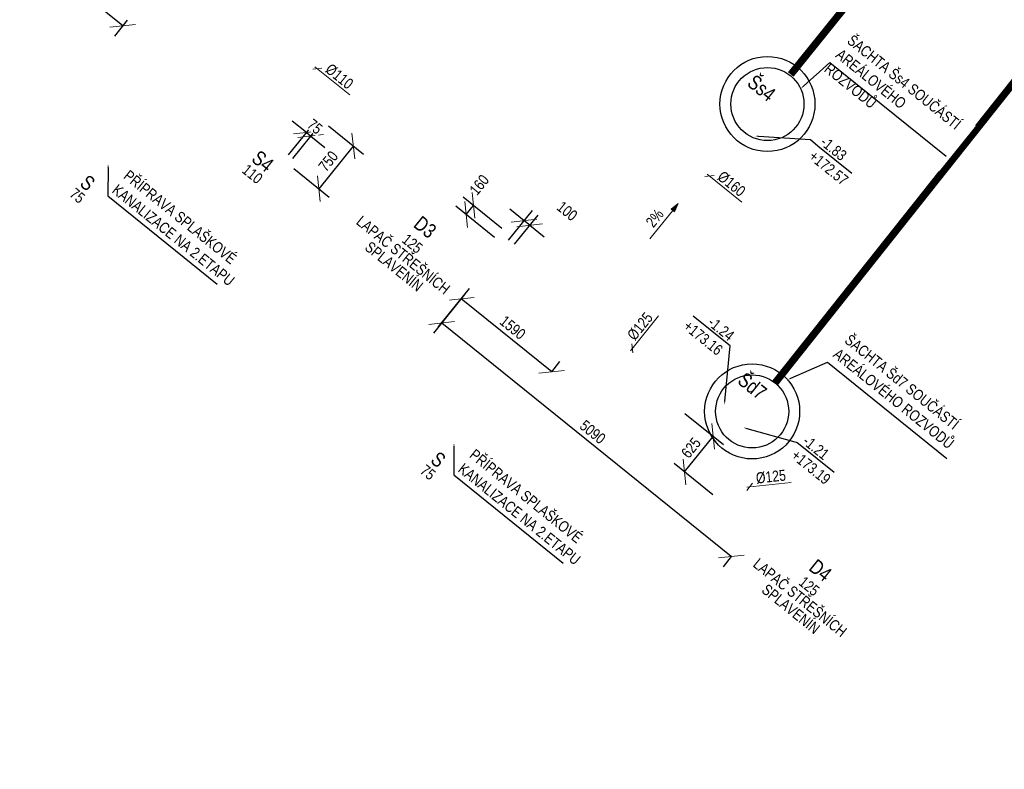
# Model space of a CAD drawing. Header units: millimetres. Extents: x -596506442 to -596040348, y -1160311056 to -1159813945.
# Tile 4 of 77: x -596359342 to -596345869, y -1160124390 to -1160114137. Entities that reach past the tile are written whole.
import ezdxf
from ezdxf import colors
from ezdxf.entities.mleader import LeaderData, LeaderLine
from ezdxf.math import Vec2, Vec3

# ---------------------------------------------------------------- set-up
doc = ezdxf.new("R2010")
doc.units = ezdxf.units.MM
doc.layers.get('Defpoints').update_dxf_attribs({"color": 220})
for name, color, linetype in [('obrys', 7, 'Continuous'), ('TP_03_KS-Potrubí nové', 20, 'KANVSVO'), ('TP_04_KD-Potrubí nové', 106, 'KANVDVO')]:
    doc.layers.add(name, color=color, linetype=linetype)
doc.layers.add('ZTI-potr_studena-popis', color=7, linetype='Continuous', lineweight=13)
doc.layers.add('ZTI-voda-popis', color=7, linetype='Continuous', lineweight=15)
doc.styles.add('ARIAL', font='arial.ttf', dxfattribs={"width": 0.8})
doc.styles.get("Standard").update_dxf_attribs({"font": 'ic-simplex.shx', "width": 0.8})
doc.linetypes.add('KANVDVO', pattern='A,7,-6.5,[8,civil.shx,S=1,R=0,X=0,Y=0],-6.5', length=20)
doc.linetypes.add('KANVSVO', pattern='A,7,-6.5,[9,civil.shx,S=1,R=0,X=0,Y=0],-6.5', length=20)
doc.dimstyles.new('CADKON', dxfattribs={"dimscale": 100, "dimtxt": 2.5, "dimasz": 2.5, "dimexe": 1.8, "dimexo": 5, "dimgap": 0.6, "dimtad": 1, "dimrnd": 1, "dimtxsty": 'Standard', "dimblk1": 'OBLIQUE', "dimblk2": 'OBLIQUE', "dimsah": 1, "dimcen": 2.5, "dimadec": 1, "dimazin": 2, "dimtfac": 1, "dimtdec": 4, "dimtix": 1, "dimtmove": 2, "dimatfit": 3, "dimldrblk": 'OPEN30', "dimfxl": 5, "dimfxlon": 1, "dimtfill": 1, "dimtolj": 1, "dimarcsym": 0})

# ---------------------------------------------------------------- blocks, each defined once
blk = doc.blocks.new('_OBLIQUE')
at = {"color": 0, "linetype": 'ByBlock'}
blk.add_line((-0.5, -0.5), (0.5, 0.5), dxfattribs=at)
blk = doc.blocks.new('*D62')
at = {"layer": 'Defpoints', "color": 0, "transparency": 16777216}
for p in [(-596355197, -1160115527), (-596355668, -1160116111), (-596355248, -1160116449)]:
    blk.add_point(p, dxfattribs=at)
at = {"layer": 'ZTI-potr_studena-popis', "color": 0, "lineweight": -2, "transparency": 16777216}
for p, q in [((-596355119, -1160115590), (-596354637, -1160115978)), ((-596354777, -1160115866), (-596355248, -1160116449)), ((-596355590, -1160116174), (-596355108, -1160116562))]:
    blk.add_line(p, q, dxfattribs=at)
at = {"layer": 'ZTI-potr_studena-popis', "color": 0, "lineweight": -2, "transparency": 16777216, "xscale": 250, "yscale": 250, "zscale": 250}
for p, rotation in [((-596354777, -1160115866), 51.12237106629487), ((-596355248, -1160116449), 231.1223710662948)]:
    blk.add_blockref('_OBLIQUE', p, dxfattribs=dict(at, rotation=rotation))
at = {"layer": 'ZTI-potr_studena-popis', "color": 0, "transparency": 16777216, "insert": (-596355119, -1160116072), "char_height": 150, "attachment_point": 5, "rotation": 51.1224, "style": 'ARIAL', "bg_fill": 3, "box_fill_scale": 1.1, "bg_fill_color": 256, "bg_fill_true_color": 13158600, "bg_fill_transparency": 0}
blk.add_mtext('\\A1;750', dxfattribs=at)
blk = doc.blocks.new('_Open30')
at = {"color": 0, "lineweight": -2}
for p, q in [((-1, 0.268), (0, 0)), ((0, 0), (-1, -0.268)), ((0, 0), (-1, 0))]:
    blk.add_line(p, q, dxfattribs=at)
blk = doc.blocks.new('*D72')
at = {"layer": 'Defpoints', "color": 0, "transparency": 16777216}
for p in [(-596358233, -1160113079), (-596358673, -1160113624), (-596357556, -1160113754)]:
    blk.add_point(p, dxfattribs=at)
at = {"layer": 'ZTI-potr_studena-popis', "color": 0, "lineweight": -2, "transparency": 16777216}
for p, q in [((-596358547, -1160113468), (-596358786, -1160113764)), ((-596357932, -1160114221), (-596358673, -1160113624)), ((-596357870, -1160114143), (-596358045, -1160114361))]:
    blk.add_line(p, q, dxfattribs=at)
at = {"layer": 'ZTI-potr_studena-popis', "color": 0, "lineweight": -2, "transparency": 16777216, "xscale": 250, "yscale": 250, "zscale": 250}
for p, rotation in [((-596358673, -1160113624), 141.1223710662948), ((-596357932, -1160114221), 321.1223710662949)]:
    blk.add_blockref('_OBLIQUE', p, dxfattribs=dict(at, rotation=rotation))
at = {"layer": 'ZTI-potr_studena-popis', "color": 0, "transparency": 16777216, "insert": (-596358217, -1160113816), "char_height": 150, "attachment_point": 5, "rotation": 321.1224, "style": 'ARIAL', "bg_fill": 3, "box_fill_scale": 1.1, "bg_fill_color": 256, "bg_fill_true_color": 13158600, "bg_fill_transparency": 0}
blk.add_mtext('\\A1;950', dxfattribs=at)
blk = doc.blocks.new('*D73')
at = {"layer": 'Defpoints', "color": 0, "transparency": 16777216}
for p in [(-596355726, -1160116064), (-596355668, -1160116111)]:
    blk.add_point(p, dxfattribs=at)
at = {"layer": 'ZTI-potr_studena-popis', "color": 0, "lineweight": -2, "transparency": 16777216}
for p, q in [((-596355663, -1160115986), (-596355305, -1160115541)), ((-596355418, -1160115681), (-596355612, -1160115524)), ((-596355605, -1160116033), (-596355246, -1160115588)), ((-596355418, -1160115681), (-596355359, -1160115728)), ((-596355359, -1160115728), (-596355165, -1160115885))]:
    blk.add_line(p, q, dxfattribs=at)
at = {"layer": 'ZTI-potr_studena-popis', "color": 0, "lineweight": -2, "transparency": 16777216, "xscale": 250, "yscale": 250, "zscale": 250}
for p, rotation in [((-596355418, -1160115681), 321.1223710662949), ((-596355359, -1160115728), 141.1223710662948)]:
    blk.add_blockref('_OBLIQUE', p, dxfattribs=dict(at, rotation=rotation))
at = {"layer": 'ZTI-potr_studena-popis', "color": 0, "transparency": 16777216, "insert": (-596355303, -1160115599), "char_height": 150, "attachment_point": 5, "rotation": 321.1224, "style": 'ARIAL', "bg_fill": 3, "box_fill_scale": 1.1, "bg_fill_color": 256, "bg_fill_true_color": 13158600, "bg_fill_transparency": 0}
blk.add_mtext('\\A1;75', dxfattribs=at)
at = {"layer": 'Defpoints', "color": 0, "transparency": 16777216}
blk.add_point((-596355359, -1160115728), dxfattribs=at)
blk = doc.blocks.new('*D74')
at = {"layer": 'Defpoints', "color": 0, "transparency": 16777216}
for p in [(-596353301, -1160117955), (-596354303, -1160119198), (-596352195, -1160119116)]:
    blk.add_point(p, dxfattribs=at)
at = {"layer": 'ZTI-potr_studena-popis', "color": 0, "lineweight": -2, "transparency": 16777216}
for p, q in [((-596353615, -1160118344), (-596353188, -1160117815)), ((-596352063, -1160118953), (-596353301, -1160117955)), ((-596352063, -1160118953), (-596351950, -1160118813))]:
    blk.add_line(p, q, dxfattribs=at)
at = {"layer": 'ZTI-potr_studena-popis', "color": 0, "lineweight": -2, "transparency": 16777216, "xscale": 250, "yscale": 250, "zscale": 250}
for p, rotation in [((-596353301, -1160117955), 141.1223710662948), ((-596352063, -1160118953), 321.1223710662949)]:
    blk.add_blockref('_OBLIQUE', p, dxfattribs=dict(at, rotation=rotation))
at = {"layer": 'ZTI-potr_studena-popis', "color": 0, "transparency": 16777216, "insert": (-596352596, -1160118348), "char_height": 150, "attachment_point": 5, "rotation": 321.1224, "style": 'ARIAL', "bg_fill": 3, "box_fill_scale": 1.1, "bg_fill_color": 256, "bg_fill_true_color": 13158600, "bg_fill_transparency": 0}
blk.add_mtext('\\A1;1590', dxfattribs=at)
blk = doc.blocks.new('*D79')
at = {"layer": 'Defpoints', "color": 0, "transparency": 16777216}
for p in [(-596352862, -1160117410), (-596353568, -1160118286), (-596349291, -1160121091)]:
    blk.add_point(p, dxfattribs=at)
at = {"layer": 'ZTI-potr_studena-popis', "color": 0, "lineweight": -2, "transparency": 16777216}
for p, q in [((-596353254, -1160117897), (-596353681, -1160118426)), ((-596349605, -1160121481), (-596353568, -1160118286)), ((-596349605, -1160121481), (-596349718, -1160121621))]:
    blk.add_line(p, q, dxfattribs=at)
at = {"layer": 'ZTI-potr_studena-popis', "color": 0, "lineweight": -2, "transparency": 16777216, "xscale": 250, "yscale": 250, "zscale": 250}
for p, rotation in [((-596353568, -1160118286), 141.1223710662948), ((-596349605, -1160121481), 321.1223710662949)]:
    blk.add_blockref('_OBLIQUE', p, dxfattribs=dict(at, rotation=rotation))
at = {"layer": 'ZTI-potr_studena-popis', "color": 0, "transparency": 16777216, "insert": (-596351501, -1160119777), "char_height": 150, "attachment_point": 5, "rotation": 321.1224, "style": 'ARIAL', "bg_fill": 3, "box_fill_scale": 1.1, "bg_fill_color": 256, "bg_fill_true_color": 13158600, "bg_fill_transparency": 0}
blk.add_mtext('\\A1;5090', dxfattribs=at)
blk = doc.blocks.new('*D80')
at = {"layer": 'Defpoints', "color": 0, "transparency": 16777216}
for p in [(-596352862, -1160117410), (-596349853, -1160119836), (-596349291, -1160121091)]:
    blk.add_point(p, dxfattribs=at)
at = {"layer": 'ZTI-potr_studena-popis', "color": 0, "lineweight": -2, "transparency": 16777216}
for p, q in [((-596350242, -1160119522), (-596349713, -1160119949)), ((-596350245, -1160120322), (-596349853, -1160119836)), ((-596349856, -1160120636), (-596350386, -1160120209))]:
    blk.add_line(p, q, dxfattribs=at)
at = {"layer": 'ZTI-potr_studena-popis', "color": 0, "lineweight": -2, "transparency": 16777216, "xscale": 250, "yscale": 250, "zscale": 250}
for p, rotation in [((-596349853, -1160119836), 51.12237106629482), ((-596350245, -1160120322), 231.1223710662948)]:
    blk.add_blockref('_OBLIQUE', p, dxfattribs=dict(at, rotation=rotation))
at = {"layer": 'ZTI-potr_studena-popis', "color": 0, "transparency": 16777216, "insert": (-596350156, -1160119993), "char_height": 150, "attachment_point": 5, "rotation": 51.1224, "style": 'ARIAL', "bg_fill": 3, "box_fill_scale": 1.1, "bg_fill_color": 256, "bg_fill_true_color": 13158600, "bg_fill_transparency": 0}
blk.add_mtext('\\A1;625', dxfattribs=at)
blk = doc.blocks.new('*D81')
at = {"layer": 'Defpoints', "color": 0, "transparency": 16777216}
for p in [(-596353133, -1160116677), (-596352611, -1160117099), (-596352633, -1160117285)]:
    blk.add_point(p, dxfattribs=at)
at = {"layer": 'ZTI-potr_studena-popis', "color": 0, "lineweight": -2, "transparency": 16777216}
for p, q in [((-596352744, -1160116991), (-596353273, -1160116564)), ((-596353233, -1160116801), (-596353133, -1160116677)), ((-596352844, -1160117115), (-596353373, -1160116688))]:
    blk.add_line(p, q, dxfattribs=at)
at = {"layer": 'ZTI-potr_studena-popis', "color": 0, "transparency": 16777216, "insert": (-596353054, -1160116396), "char_height": 150, "attachment_point": 5, "rotation": 51.1224, "style": 'ARIAL', "bg_fill": 3, "box_fill_scale": 1.1, "bg_fill_color": 256, "bg_fill_true_color": 13158600, "bg_fill_transparency": 0}
blk.add_mtext('\\A1;160', dxfattribs=at)
at = {"layer": 'ZTI-potr_studena-popis', "color": 0, "lineweight": -2, "transparency": 16777216, "xscale": 250, "yscale": 250, "zscale": 250}
for p, rotation in [((-596353133, -1160116677), 51.12237106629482), ((-596353233, -1160116801), 231.1223710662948)]:
    blk.add_blockref('_OBLIQUE', p, dxfattribs=dict(at, rotation=rotation))
blk = doc.blocks.new('*D82')
at = {"layer": 'Defpoints', "color": 0, "transparency": 16777216}
for p in [(-596352440, -1160116886), (-596352716, -1160117229), (-596352633, -1160117285)]:
    blk.add_point(p, dxfattribs=at)
at = {"layer": 'ZTI-potr_studena-popis', "color": 0, "lineweight": -2, "transparency": 16777216}
for p, q in [((-596352653, -1160117152), (-596352327, -1160116746)), ((-596352440, -1160116886), (-596352634, -1160116730)), ((-596352570, -1160117207), (-596352249, -1160116809)), ((-596352362, -1160116949), (-596352440, -1160116886)), ((-596352362, -1160116949), (-596352167, -1160117106))]:
    blk.add_line(p, q, dxfattribs=at)
at = {"layer": 'ZTI-potr_studena-popis', "color": 0, "lineweight": -2, "transparency": 16777216, "xscale": 250, "yscale": 250, "zscale": 250}
for p, rotation in [((-596352440, -1160116886), 321.1223710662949), ((-596352362, -1160116949), 141.1223710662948)]:
    blk.add_blockref('_OBLIQUE', p, dxfattribs=dict(at, rotation=rotation))
at = {"layer": 'ZTI-potr_studena-popis', "color": 0, "transparency": 16777216, "insert": (-596351851, -1160116755), "char_height": 150, "attachment_point": 5, "rotation": 321.1224, "style": 'ARIAL', "bg_fill": 3, "box_fill_scale": 1.1, "bg_fill_color": 256, "bg_fill_true_color": 13158600, "bg_fill_transparency": 0}
blk.add_mtext('\\A1;100', dxfattribs=at)
blk = doc.blocks.new('spád')
h = blk.add_hatch(color=256)
h.dxf.hatch_style = 1
h.paths.add_polyline_path([(126994, 9932), (126874, 9962), (126874, 9902)])
at = {"layer": 'ZTI-potr_studena-popis'}
blk.add_line((126374, 9932), (126874, 9932), dxfattribs=at)
blk.add_lwpolyline([(126874, 9962), (126994, 9932), (126874, 9902), (126874, 9962)], dxfattribs=at)

msp = doc.modelspace()

# ---------------------------------------------------------------- linework, layer by layer
at = {"layer": 'TP_03_KS-Potrubí nové', "color": 252, "const_width": 100}
msp.add_lwpolyline([(-596348791.097, -1160114885.368), (-596343652.332, -1160108512.814)], dxfattribs=at)

# ---------------------------------------------------------------- block references
at = {"layer": 'ZTI-potr_studena-popis', "rotation": 51.12237113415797}
msp.add_blockref('spád', (-596422308.338, -1160221749.979), dxfattribs=at)

# ---------------------------------------------------------------- texts
at = {"layer": 'obrys', "char_height": 200, "width": 3467.51018, "attachment_point": 1, "rotation": 321.1223711}
for insert in [(-596476703.894, -1159957750.085), (-596477780.801, -1159959085.778)]:
    msp.add_mtext('\\pi2798.69709;{\\fArial|b0|i0|c238|p34;KKV50\\P\\pi1200.00677;BEZ OVLÁDACÍ PÁKY}', dxfattribs=dict(at, insert=insert))

# ---------------------------------------------------------------- next in the draw order: texts
at = {"width": 142.54692, "attachment_point": 2, "line_spacing_factor": 0.8, "style": 'ARIAL', "bg_fill": 3, "box_fill_scale": 1, "bg_fill_color": 256, "bg_fill_transparency": 0}
for s, insert, char_height, rotation in [('Šs4', (-596349127.302, -1160114993.46), 200, 321.122371), ('2%', (-596350711.853, -1160116803.488), 150, 51.122371)]:
    msp.add_mtext(s, dxfattribs=dict(at, insert=insert, char_height=char_height, rotation=rotation))
at = {"color": 0, "lineweight": 13, "insert": (-596353731.098, -1160116895.175), "char_height": 200, "width": 500, "attachment_point": 2, "rotation": 321.1223711, "style": 'ARIAL', "bg_fill": 3, "box_fill_scale": 1, "bg_fill_color": 256, "bg_fill_transparency": 0}
msp.add_mtext('D3', dxfattribs=at)
at = {"color": 0, "lineweight": 13, "insert": (-596348321.199, -1160121590.02), "char_height": 200, "width": 500, "attachment_point": 2, "rotation": 321.1223711, "style": 'ARIAL', "bg_fill": 3, "box_fill_scale": 1, "bg_fill_color": 256, "bg_fill_true_color": 13158600, "bg_fill_transparency": 33554432}
msp.add_mtext('D4', dxfattribs=at)
at = {"layer": 'ZTI-voda-popis', "ltscale": 20, "char_height": 150, "width": 494.33998, "attachment_point": 1, "style": 'ARIAL', "bg_fill": 3, "box_fill_scale": 1, "bg_fill_color": 256, "bg_fill_transparency": 0}
for s, insert, rotation in [('%%C110', (-596355079.523, -1160114723.547), 321.1179224), ('%%C160', (-596349713.294, -1160116192.932), 321.1179224), ('%%C125', (-596351042.235, -1160118442.546), 51.122371), ('%%C125', (-596349275.041, -1160120333.565), 6.122371)]:
    msp.add_mtext(s, dxfattribs=dict(at, insert=insert, rotation=rotation))

# ---------------------------------------------------------------- next in the draw order: dimensions: what is measured, and where the dimension line sits
at = {"layer": 'ZTI-potr_studena-popis'}
for base, p1, p2, angle, override, picture, middle in [((-596358672.533, -1160113624.125), (-596357555.754, -1160113753.808), (-596358233.172, -1160113079.183), 321.1223711, {"dimtxt": 1.5, "dimrnd": 5, "dimtxsty": 'ARIAL'}, '*D72', (-596358216.712, -1160113816.183)), ((-596355248.024, -1160116449.375), (-596355197.067, -1160115527.054), (-596355667.812, -1160116110.92), 51.1223711, {"dimtxt": 1.5, "dimexo": 1, "dimrnd": 5, "dimtxsty": 'ARIAL'}, '*D62', (-596355118.983, -1160116071.713)), ((-596353300.964, -1160117954.973), (-596352195.132, -1160119116.036), (-596354303.136, -1160119197.971), 321.1223711, {"dimtxt": 1.5, "dimrnd": 5, "dimtxsty": 'ARIAL'}, '*D74', (-596352596.481, -1160118347.515))]:
    dim = msp.add_linear_dim(base=base, p1=p1, p2=p2, angle=angle, dimstyle='CADKON', override=override, dxfattribs=at)
    dim.commit()
    dim.dimension.update_dxf_attribs({"geometry": picture, "text_midpoint": middle})
dim = msp.add_linear_dim(base=(-596353133.313, -1160116677.147), p1=(-596352632.727, -1160117284.899), p2=(-596352610.539, -1160117098.636), angle=51.1223711, dimstyle='CADKON', override={"dimtxt": 1.5, "dimexo": 1, "dimrnd": 5, "dimtxsty": 'ARIAL'}, dxfattribs=at)
dim.commit()
dim.dimension.update_dxf_attribs({"geometry": '*D81', "text_midpoint": (-596353053.51, -1160116396.197), "dimtype": 160})

# ---------------------------------------------------------------- next in the draw order: leaders
ml = msp.add_multileader_mtext('Standard')
ml.set_content('PŘÍPRAVA SPLAŠKOVÉ\\PKANALIZACE NA 2.ETAPU', color=256, style='ARIAL')
ml.set_leader_properties()
ml.build(insert=Vec2(0, 0))
ml.multileader.update_dxf_attribs({"text_left_attachment_type": 5, "text_right_attachment_type": 5, "dogleg_length": 0.36, "arrow_head_size": 50})
ctx = ml.context
ctx.base_point, ctx.char_height, ctx.arrow_head_size, ctx.landing_gap_size, ctx.plane_origin, ctx.plane_x_axis, ctx.plane_y_axis = Vec3(-596358134.983, -1160116547.383), 150, 50, 0.09, Vec3(-596358133.419, -1160116109.791), Vec3(0.778488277, -0.627659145), Vec3(0.627659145, 0.778488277)
ctx.left_attachment, ctx.right_attachment = 5, 5
notes = []
notes.append((ctx, [(1, (1, 1, 0), (-596358135.264, -1160116547.157), (0.778488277, -0.627659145), 0.36, [(0, [(-596358133.419, -1160116109.791)], 0, [])])]))
ctx.mtext.insert, ctx.mtext.text_direction, ctx.mtext.rotation, ctx.mtext.flow_direction = Vec3(-596357839.652, -1160116181.226), Vec3(0.778488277, -0.627659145), 5.604642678, 5
ctx.mtext.has_bg_fill, ctx.mtext.bg_color, ctx.mtext.bg_scale_factor, ctx.mtext.bg_transparency, ctx.mtext.use_window_bg_color = 1, -1027028792, 1.5, 0, 1
ml = msp.add_multileader_mtext('Standard', dxfattribs=at)
ml.set_content('-1.83\\P+172.57', color=256, style='ARIAL')
ml.set_leader_properties()
ml.build(insert=Vec2(0, 0))
ml.multileader.update_dxf_attribs({"text_left_attachment_type": 6, "text_right_attachment_type": 6, "dogleg_length": 0.36, "arrow_head_size": 50})
ctx = ml.context
ctx.base_point, ctx.char_height, ctx.arrow_head_size, ctx.landing_gap_size, ctx.plane_origin, ctx.plane_x_axis, ctx.plane_y_axis = Vec3(-596348419.237, -1160115859.927), 150, 50, 0.09, Vec3(-596349470.984, -1160115574.882), Vec3(0.778488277, -0.627659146), Vec3(0.627659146, 0.778488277)
ctx.left_attachment, ctx.right_attachment = 6, 6
notes.append((ctx, [(0, (1, 1, 0), (-596348522.25, -1160115776.872), (0.778488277, -0.627659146), 132.324, [(0, [(-596349281.885, -1160115727.344)], 0, [])])]))
ctx.mtext.insert, ctx.mtext.text_direction, ctx.mtext.rotation, ctx.mtext.flow_direction = Vec3(-596348306.188, -1160115719.855), Vec3(0.778488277, -0.627659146), 5.604642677, 5
ctx.mtext.has_bg_fill, ctx.mtext.bg_color, ctx.mtext.bg_scale_factor, ctx.mtext.bg_transparency, ctx.mtext.use_window_bg_color = 1, -1027028792, 1.5, 0, 1
for ctx, leaders in notes:
    for number, flags, end, landing, length, lines in leaders:
        leader = LeaderData()
        leader.index, (leader.has_last_leader_line, leader.has_dogleg_vector, leader.attachment_direction) = number, flags
        leader.last_leader_point, leader.dogleg_vector, leader.dogleg_length = Vec3(end), Vec3(landing), length
        for number, points, colour, breaks in lines:
            line = LeaderLine()
            line.index, line.vertices, line.color, line.breaks = number, Vec3.list(points), colors.encode_raw_color(colour), breaks
            leader.lines.append(line)
        ctx.leaders.append(leader)

# ---------------------------------------------------------------- next in the draw order: linework, layer by layer
at = {"color": 252}
for radius in [650, 500]:
    msp.add_circle((-596349110.194, -1160115290.326), radius, dxfattribs=at)
at = {"layer": 'Defpoints', "color": 252}
msp.add_point((-596349037.311, -1160114978.223), dxfattribs=at)
at = {"layer": 'ZTI-voda-popis', "ltscale": 20}
for p, q in [((-596355207.877, -1160114798.482), (-596355332.165, -1160114811.804)), ((-596349841.648, -1160116267.867), (-596349965.936, -1160116281.189)), ((-596350967.291, -1160118570.895), (-596350953.959, -1160118695.182)), ((-596349312.803, -1160120477.315), (-596349391.26, -1160120574.626))]:
    msp.add_line(p, q, dxfattribs=at)
for points in [[(-596354826.537, -1160115162.761), (-596355301.913, -1160114779.426)], [(-596349460.308, -1160116632.146), (-596349935.685, -1160116248.811)], [(-596350603.042, -1160118189.527), (-596350986.34, -1160118664.933)], [(-596348785.572, -1160120465.21), (-596349392.767, -1160120530.34)]]:
    msp.add_lwpolyline(points, dxfattribs=at)

# ---------------------------------------------------------------- next in the draw order: texts
at = {"attachment_point": 2, "rotation": 321.1223711, "line_spacing_factor": 0.8, "style": 'ARIAL', "bg_fill": 3, "box_fill_scale": 1, "bg_fill_color": 256, "bg_fill_transparency": 0}
for s, insert, char_height, width in [('\\A1;S4', (-596355953.131, -1160115993.866), 200, 285.09383), ('\\A1;S', (-596358349.271, -1160116290.317), 200, 285.09383), ('125\\PLAPAČ STŘEŠNÍCH SPLAVENÍN', (-596348491.333, -1160121826.963), 150, 1754.08166)]:
    msp.add_mtext(s, dxfattribs=dict(at, insert=insert, char_height=char_height, width=width))

# ---------------------------------------------------------------- next in the draw order: dimensions: what is measured, and where the dimension line sits
at = {"layer": 'ZTI-potr_studena-popis'}
dim = msp.add_linear_dim(base=(-596355359.394, -1160115728.388), p1=(-596355726.198, -1160116063.846), p2=(-596355667.812, -1160116110.92), angle=321.1223711, dimstyle='CADKON', override={"dimtxt": 1.5, "dimexo": 1, "dimrnd": 5, "dimtxsty": 'ARIAL'}, dxfattribs=at)
dim.commit()
dim.dimension.update_dxf_attribs({"geometry": '*D73', "text_midpoint": (-596355303.05, -1160115598.759)})
dim = msp.add_linear_dim(base=(-596352439.502, -1160116886.498), p1=(-596352632.727, -1160117284.899), p2=(-596352715.944, -1160117229.37), angle=321.1223711, dimstyle='CADKON', override={"dimtxt": 1.5, "dimexo": 1, "dimrnd": 5, "dimtxsty": 'ARIAL', "dimfxl": 8}, dxfattribs=at)
dim.commit()
dim.dimension.update_dxf_attribs({"geometry": '*D82', "text_midpoint": (-596351851.157, -1160116755.249), "dimtype": 160})

# ---------------------------------------------------------------- next in the draw order: texts
at = {"char_height": 150, "width": 142.54692, "attachment_point": 2, "rotation": 321.1223711, "line_spacing_factor": 0.8, "style": 'ARIAL', "bg_fill": 3, "box_fill_scale": 1, "bg_fill_color": 256, "bg_fill_transparency": 0}
for s, insert in [('110', (-596356110.045, -1160116188.488)), ('75', (-596358506.185, -1160116484.939))]:
    msp.add_mtext(s, dxfattribs=dict(at, insert=insert))

# ---------------------------------------------------------------- next in the draw order: leaders
at = {"layer": 'ZTI-potr_studena-popis'}
ml = msp.add_multileader_mtext('Standard', dxfattribs=at)
ml.set_content('-1.21\\P+173.19', color=256, style='ARIAL')
ml.set_leader_properties()
ml.build(insert=Vec2(0, 0))
ml.multileader.update_dxf_attribs({"text_left_attachment_type": 6, "text_right_attachment_type": 6, "dogleg_length": 0.36, "arrow_head_size": 50})
ctx = ml.context
ctx.base_point, ctx.char_height, ctx.arrow_head_size, ctx.landing_gap_size, ctx.plane_origin, ctx.plane_x_axis, ctx.plane_y_axis = Vec3(-596348660.977, -1160119951.214), 150, 50, 0.09, Vec3(-596348814.929, -1160119655.68), Vec3(0.778488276, -0.627659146), Vec3(0.627659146, 0.778488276)
ctx.left_attachment, ctx.right_attachment = 6, 6
notes = []
notes.append((ctx, [(1, (1, 1, 0), (-596348701.644, -1160119918.426), (0.778488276, -0.627659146), 52.239, [(0, [(-596349438.896, -1160119716.151)], 0, [])])]))
ctx.mtext.insert, ctx.mtext.text_direction, ctx.mtext.rotation, ctx.mtext.flow_direction = Vec3(-596348547.928, -1160119811.143), Vec3(0.778488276, -0.627659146), 5.604642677, 5
ctx.mtext.has_bg_fill, ctx.mtext.bg_color, ctx.mtext.bg_scale_factor, ctx.mtext.bg_transparency, ctx.mtext.use_window_bg_color = 1, -1027028792, 1.5, 0, 1
for ctx, leaders in notes:
    for number, flags, end, landing, length, lines in leaders:
        leader = LeaderData()
        leader.index, (leader.has_last_leader_line, leader.has_dogleg_vector, leader.attachment_direction) = number, flags
        leader.last_leader_point, leader.dogleg_vector, leader.dogleg_length = Vec3(end), Vec3(landing), length
        for number, points, colour, breaks in lines:
            line = LeaderLine()
            line.index, line.vertices, line.color, line.breaks = number, Vec3.list(points), colors.encode_raw_color(colour), breaks
            leader.lines.append(line)
        ctx.leaders.append(leader)

# ---------------------------------------------------------------- next in the draw order: dimensions: what is measured, and where the dimension line sits
dim = msp.add_linear_dim(base=(-596353567.719, -1160118285.831), p1=(-596349291.384, -1160121091.372), p2=(-596352861.603, -1160117410.031), angle=321.1223711, dimstyle='CADKON', override={"dimtxt": 1.5, "dimrnd": 5, "dimtxsty": 'ARIAL'}, dxfattribs=at)
dim.commit()
dim.dimension.update_dxf_attribs({"geometry": '*D79', "text_midpoint": (-596351500.737, -1160119776.893)})

# ---------------------------------------------------------------- next in the draw order: texts
at = {"insert": (-596353921.433, -1160117141.061), "char_height": 150, "width": 1754.08166, "attachment_point": 2, "rotation": 321.1223711, "line_spacing_factor": 0.8, "style": 'ARIAL', "bg_fill": 3, "box_fill_scale": 1, "bg_fill_color": 256, "bg_fill_transparency": 0}
msp.add_mtext('125\\PLAPAČ STŘEŠNÍCH SPLAVENÍN', dxfattribs=at)

# ---------------------------------------------------------------- next in the draw order: dimensions: what is measured, and where the dimension line sits
at = {"layer": 'ZTI-potr_studena-popis'}
dim = msp.add_linear_dim(base=(-596349853.185, -1160119835.579), p1=(-596349291.384, -1160121091.372), p2=(-596352861.603, -1160117410.031), angle=51.1223711, dimstyle='CADKON', override={"dimtxt": 1.5, "dimrnd": 5, "dimtxsty": 'ARIAL'}, dxfattribs=at)
dim.commit()
dim.dimension.update_dxf_attribs({"geometry": '*D80', "text_midpoint": (-596350155.659, -1160119993.127)})

# ---------------------------------------------------------------- next in the draw order: texts
at = {"insert": (-596349254.343, -1160119068.9), "char_height": 200, "width": 142.54692, "attachment_point": 2, "rotation": 321.122371, "line_spacing_factor": 0.8, "style": 'ARIAL', "bg_fill": 3, "box_fill_scale": 1, "bg_fill_color": 256, "bg_fill_transparency": 0}
msp.add_mtext('Šd7', dxfattribs=at)

# ---------------------------------------------------------------- next in the draw order: leaders
ml = msp.add_multileader_mtext('Standard')
ml.set_content('PŘÍPRAVA SPLAŠKOVÉ\\PKANALIZACE NA 2.ETAPU', color=256, style='ARIAL')
ml.set_leader_properties()
ml.build(insert=Vec2(0, 0))
ml.multileader.update_dxf_attribs({"text_left_attachment_type": 5, "text_right_attachment_type": 5, "dogleg_length": 0.36, "arrow_head_size": 50})
ctx = ml.context
ctx.base_point, ctx.char_height, ctx.arrow_head_size, ctx.landing_gap_size, ctx.plane_origin, ctx.plane_x_axis, ctx.plane_y_axis = Vec3(-596353401.081, -1160120364.11), 150, 50, 0.09, Vec3(-596353399.517, -1160119926.518), Vec3(0.778488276, -0.627659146), Vec3(0.627659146, 0.778488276)
ctx.left_attachment, ctx.right_attachment = 5, 5
notes = []
notes.append((ctx, [(1, (1, 1, 0), (-596353401.361, -1160120363.884), (0.778488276, -0.627659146), 0.36, [(0, [(-596353399.517, -1160119926.518)], 0, [])])]))
ctx.mtext.insert, ctx.mtext.text_direction, ctx.mtext.rotation, ctx.mtext.flow_direction = Vec3(-596353105.75, -1160119997.953), Vec3(0.778488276, -0.627659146), 5.604642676, 5
ctx.mtext.has_bg_fill, ctx.mtext.bg_color, ctx.mtext.bg_scale_factor, ctx.mtext.bg_transparency, ctx.mtext.use_window_bg_color = 1, -1027028792, 1.5, 0, 1
for ctx, leaders in notes:
    for number, flags, end, landing, length, lines in leaders:
        leader = LeaderData()
        leader.index, (leader.has_last_leader_line, leader.has_dogleg_vector, leader.attachment_direction) = number, flags
        leader.last_leader_point, leader.dogleg_vector, leader.dogleg_length = Vec3(end), Vec3(landing), length
        for number, points, colour, breaks in lines:
            line = LeaderLine()
            line.index, line.vertices, line.color, line.breaks = number, Vec3.list(points), colors.encode_raw_color(colour), breaks
            leader.lines.append(line)
        ctx.leaders.append(leader)

# ---------------------------------------------------------------- next in the draw order: linework, layer by layer
at = {"layer": 'TP_04_KD-Potrubí nové', "color": 252, "const_width": 100}
msp.add_lwpolyline([(-596349005.972, -1160119105.653), (-596342493.475, -1160110907.942)], dxfattribs=at)

# ---------------------------------------------------------------- next in the draw order: texts
at = {"insert": (-596353551.475, -1160120075.443), "char_height": 200, "width": 285.09383, "attachment_point": 2, "rotation": 321.1223711, "line_spacing_factor": 0.8, "style": 'ARIAL', "bg_fill": 3, "box_fill_scale": 1, "bg_fill_color": 256, "bg_fill_transparency": 0}
msp.add_mtext('\\A1;S', dxfattribs=at)

# ---------------------------------------------------------------- next in the draw order: texts
at = {"insert": (-596353708.389, -1160120270.066), "char_height": 150, "width": 142.54692, "attachment_point": 2, "rotation": 321.1223711, "line_spacing_factor": 0.8, "style": 'ARIAL', "bg_fill": 3, "box_fill_scale": 1, "bg_fill_color": 256, "bg_fill_transparency": 0}
msp.add_mtext('75', dxfattribs=at)

# ---------------------------------------------------------------- next in the draw order: leaders
ml = msp.add_multileader_mtext('Standard')
ml.set_content('ŠACHTA Šs4 SOUČÁSTÍ AREÁLOVÉHO ROZVODŮ', color=256, style='ARIAL')
ml.set_leader_properties()
ml.build(insert=Vec2(0, 0))
ml.multileader.update_dxf_attribs({"text_left_attachment_type": 5, "text_right_attachment_type": 5, "dogleg_length": 0.36, "arrow_head_size": 50})
ctx = ml.context
ctx.base_point, ctx.char_height, ctx.arrow_head_size, ctx.landing_gap_size, ctx.plane_origin, ctx.plane_x_axis, ctx.plane_y_axis = Vec3(-596348255.331, -1160114723.298), 150, 50, 0.09, Vec3(-596348630.382, -1160115109.517), Vec3(0.778488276, -0.627659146), Vec3(0.627659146, 0.778488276)
ctx.left_attachment, ctx.right_attachment = 5, 5
notes = []
notes.append((ctx, [(1, (1, 1, 0), (-596348255.611, -1160114723.072), (0.778488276, -0.627659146), 0.36, [(0, [(-596348656.249, -1160115081.025)], 0, [])])]))
ctx.mtext.insert, ctx.mtext.text_direction, ctx.mtext.rotation, ctx.mtext.width, ctx.mtext.defined_height, ctx.mtext.flow_direction = Vec3(-596347937.843, -1160114329.661), Vec3(0.778488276, -0.627659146), 5.604642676, 2021.40926, 480.711, 5
ctx.mtext.has_bg_fill, ctx.mtext.bg_color, ctx.mtext.bg_scale_factor, ctx.mtext.bg_transparency, ctx.mtext.use_window_bg_color = 1, -1027028792, 1.5, 0, 1
ml = msp.add_multileader_mtext('Standard')
ml.set_content('ŠACHTA Šd7 SOUČÁSTÍ AREÁLOVÉHO ROZVODŮ', color=256, style='ARIAL')
ml.set_leader_properties()
ml.build(insert=Vec2(0, 0))
ml.multileader.update_dxf_attribs({"text_left_attachment_type": 5, "text_right_attachment_type": 5, "dogleg_length": 0.36, "arrow_head_size": 50})
ctx = ml.context
ctx.base_point, ctx.char_height, ctx.arrow_head_size, ctx.landing_gap_size, ctx.plane_origin, ctx.plane_x_axis, ctx.plane_y_axis = Vec3(-596348290.226, -1160118820.791), 150, 50, 0.09, Vec3(-596348835.465, -1160119061.402), Vec3(0.778488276, -0.627659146), Vec3(0.627659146, 0.778488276)
ctx.left_attachment, ctx.right_attachment = 5, 5
notes.append((ctx, [(1, (1, 1, 0), (-596348290.506, -1160118820.565), (0.778488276, -0.627659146), 0.36, [(0, [(-596348835.465, -1160119061.402)], 0, [])])]))
ctx.mtext.insert, ctx.mtext.text_direction, ctx.mtext.rotation, ctx.mtext.width, ctx.mtext.flow_direction = Vec3(-596347972.738, -1160118427.153), Vec3(0.778488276, -0.627659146), 5.604642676, 2079.07035, 5
ctx.mtext.has_bg_fill, ctx.mtext.bg_color, ctx.mtext.bg_scale_factor, ctx.mtext.bg_transparency, ctx.mtext.use_window_bg_color = 1, -1027028792, 1.5, 0, 1
for ctx, leaders in notes:
    for number, flags, end, landing, length, lines in leaders:
        leader = LeaderData()
        leader.index, (leader.has_last_leader_line, leader.has_dogleg_vector, leader.attachment_direction) = number, flags
        leader.last_leader_point, leader.dogleg_vector, leader.dogleg_length = Vec3(end), Vec3(landing), length
        for number, points, colour, breaks in lines:
            line = LeaderLine()
            line.index, line.vertices, line.color, line.breaks = number, Vec3.list(points), colors.encode_raw_color(colour), breaks
            leader.lines.append(line)
        ctx.leaders.append(leader)

# ---------------------------------------------------------------- next in the draw order: linework, layer by layer
at = {"color": 252}
for radius in [650, 500]:
    msp.add_circle((-596349319.802, -1160119494.897), radius, dxfattribs=at)

# ---------------------------------------------------------------- next in the draw order: leaders
at = {"layer": 'ZTI-potr_studena-popis'}
ml = msp.add_multileader_mtext('Standard', dxfattribs=at)
ml.set_content('-1.24\\P+173.16', color=256, style='ARIAL')
ml.set_leader_properties()
ml.build(insert=Vec2(0, 0))
ml.multileader.update_dxf_attribs({"text_left_attachment_type": 6, "text_right_attachment_type": 6, "dogleg_length": 0.36, "arrow_head_size": 50})
ctx = ml.context
ctx.base_point, ctx.char_height, ctx.arrow_head_size, ctx.landing_gap_size, ctx.plane_origin, ctx.plane_x_axis, ctx.plane_y_axis = Vec3(-596350123.292, -1160118194.222), 150, 50, 0.09, Vec3(-596349512.137, -1160119093.554), Vec3(0.778488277, -0.627659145), Vec3(0.627659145, 0.778488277)
ctx.left_attachment, ctx.right_attachment, ctx.text_align_type = 6, 6, 2
notes = []
notes.append((ctx, [(1, (1, 1, 0), (-596349620.362, -1160118599.711), (-0.778488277, 0.627659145), 52.239, [(0, [(-596349699.314, -1160119405.003)], 0, [])])]))
ctx.mtext.insert, ctx.mtext.text_direction, ctx.mtext.rotation, ctx.mtext.alignment, ctx.mtext.flow_direction = Vec3(-596349548.12, -1160118426.738), Vec3(0.778488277, -0.627659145), 5.604642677, 3, 5
ctx.mtext.has_bg_fill, ctx.mtext.bg_color, ctx.mtext.bg_scale_factor, ctx.mtext.bg_transparency, ctx.mtext.use_window_bg_color = 1, -1027028792, 1.5, 0, 1
for ctx, leaders in notes:
    for number, flags, end, landing, length, lines in leaders:
        leader = LeaderData()
        leader.index, (leader.has_last_leader_line, leader.has_dogleg_vector, leader.attachment_direction) = number, flags
        leader.last_leader_point, leader.dogleg_vector, leader.dogleg_length = Vec3(end), Vec3(landing), length
        for number, points, colour, breaks in lines:
            line = LeaderLine()
            line.index, line.vertices, line.color, line.breaks = number, Vec3.list(points), colors.encode_raw_color(colour), breaks
            leader.lines.append(line)
        ctx.leaders.append(leader)

doc.saveas('drawing.dxf')
